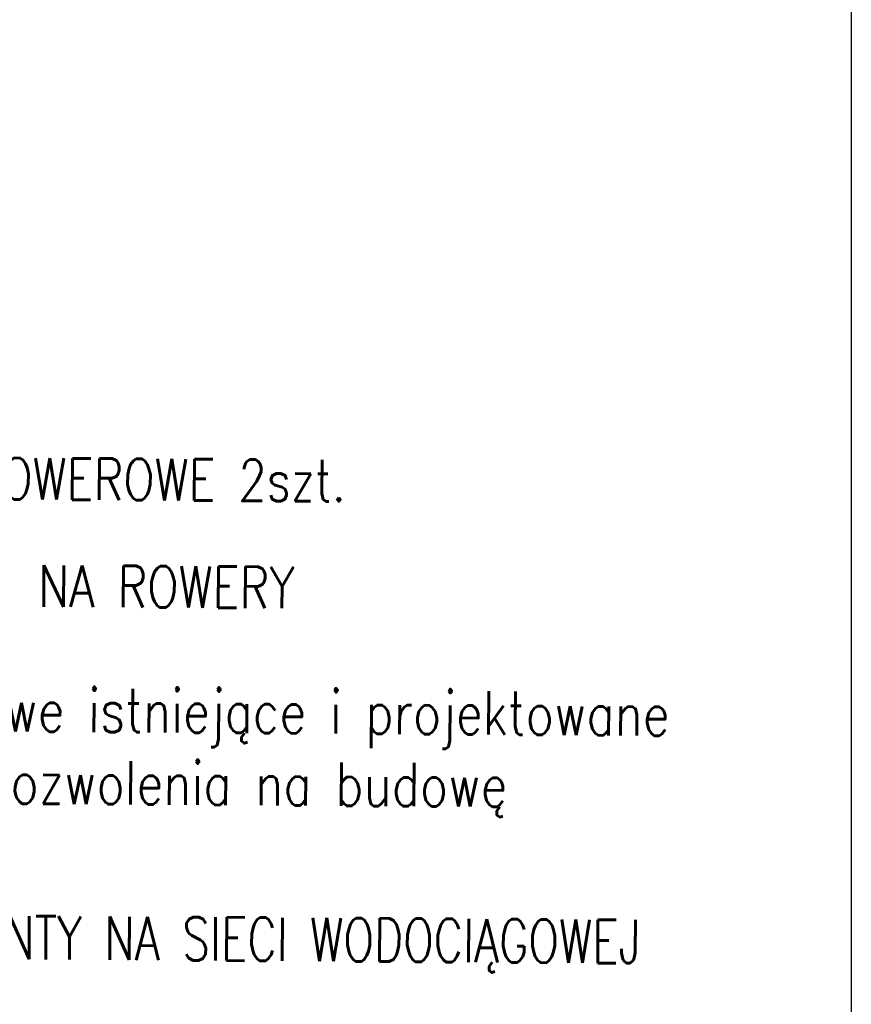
# Model space of a CAD drawing. Extents: x 88043 to 202646, y -79156 to -1177.
# Tile 50 of 54: x 169229 to 171407, y -34195 to -31618. Entities that reach past the tile are written whole.
import ezdxf

# ---------------------------------------------------------------- set-up
doc = ezdxf.new("R2010")
doc.units = ezdxf.units.DM
doc.header["$MEASUREMENT"] = 0
for name, color, linetype in [('OPIS', 2, 'Continuous'), ('OPIS PROJ', 2, 'Continuous'), ('RAMKA', 3, 'Continuous')]:
    doc.layers.add(name, color=color, linetype=linetype)
doc.styles.add('romans', font='romans.shx', dxfattribs={"width": 0.8})

msp = doc.modelspace()

# ---------------------------------------------------------------- linework, layer by layer
at = {"layer": 'RAMKA', "color": 1}
msp.add_lwpolyline([(171407.303, -42484.611), (148004.412, -42482.051), (148004.412, -22808.721), (171407.303, -22811.281)], close=True, dxfattribs=at)

# ---------------------------------------------------------------- texts
at = {"layer": 'OPIS', "color": 4, "linetype": 'Continuous', "char_height": 108.33973, "attachment_point": 1, "rotation": 359.626074, "style": 'romans'}
for s, width, insert in [('12. PROJEKTOWANE WIATY ROWEROWE 2szt.', 3550.23001, (167532.793, -32753.907, 15419)), ('\\P PROJEKTOWANE STOJAKI NA ROWERY ', 3252.00615, (167756.463, -32855.12))]:
    msp.add_mtext_dynamic_manual_height_columns(s, width=width, gutter_width=100, heights=[0], dxfattribs=dict(at, insert=insert))
at = {"layer": 'OPIS PROJ', "color": 2, "linetype": 'Continuous', "style": 'romans', "width": 0.75}
msp.add_text('ISTNIEJĄCE HYDRANTY NA SIECI WODOCIĄGOWEJ', height=113.28125, rotation=359.626074, dxfattribs=at).set_placement((168157.997, -34069.788, 15419))
at = {"layer": 'OPIS PROJ', "color": 2, "linetype": 'Continuous', "insert": (168216.95, -33360.961, 15419), "char_height": 113.28125, "attachment_point": 1, "rotation": 359.626074, "style": 'romans'}
msp.add_mtext_dynamic_manual_height_columns('miejsca postojowe istniejące i projektowane wg odrębnego pozwolenia na budowę', width=3142.02738, gutter_width=12.5, heights=[0], dxfattribs=at)

doc.saveas('drawing.dxf')
